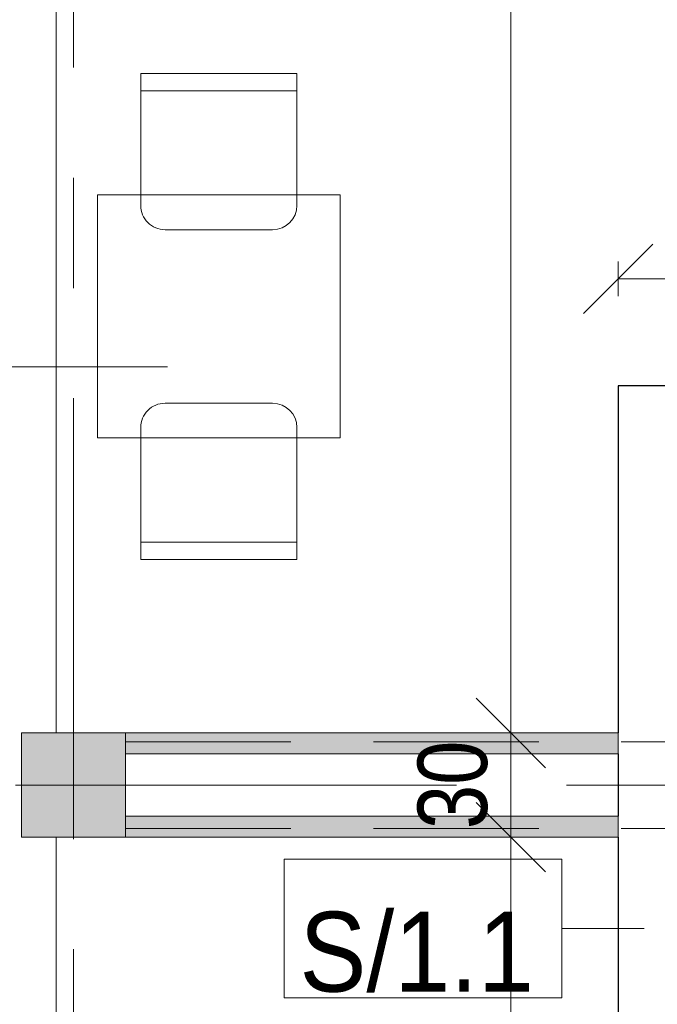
# Model space of a CAD drawing. Header units: centimetres. Extents: x -1631 to 21770, y -8842 to 3590.
# Tile 33 of 87: x -1228 to -1044, y 2265 to 2549. Entities that reach past the tile are written whole.
import ezdxf

# ---------------------------------------------------------------- set-up
doc = ezdxf.new("R2010")
doc.units = ezdxf.units.CM
doc.linetypes.add('Oś', pattern=[222.25, 127, -31.75, 31.75, -31.75])
doc.linetypes.add('Ukryte', pattern=[71.438, 47.625, -23.813])
for name, color, linetype, lineweight in [('A-ANNO-DIMS', 211, 'Continuous', 13), ('A-ANNO-DIMS-100', 211, 'Continuous', 13), ('A-DETL-HDLN', 90, 'Ukryte', 9), ('A-GLAZ-IDEN', 152, 'Continuous', 13), ('A-WALL', 113, 'Continuous', 13), ('A-WALL-IDEN', 211, 'Continuous', 13), ('A-WALL-PATT', 111, 'Continuous', 13), ('I-FURN', 30, 'Continuous', 9), ('S-COLS', 52, 'Continuous', 13), ('S-GRID', 1, 'Continuous', 13)]:
    doc.layers.add(name, color=color, linetype=linetype, lineweight=lineweight)
doc.styles.add('Arial Narrow_5', font='ARIALN.TTF', dxfattribs={"height": 20})
doc.styles.add('Arial_12', font='arial.ttf', dxfattribs={"width": 0.9, "height": 23})
doc.styles.add('Arial_13', font='arial.ttf', dxfattribs={"height": 0.2})
doc.dimstyles.new('Diagonal_1_100__0__wewnętrzne_1', dxfattribs={"dimscale": 30.48, "dimtxt": 20.468619, "dimasz": 0.656168, "dimexe": 0.164042, "dimexo": 0.0625, "dimgap": 0.032808, "dimtad": 1, "dimdec": 0, "dimdsep": 46, "dimtxsty": 'Arial Narrow_5', "dimblk1": 'OBLIQUE', "dimblk2": 'OBLIQUE', "dimsah": 1, "dimcen": 0.09, "dimazin": 0, "dimtfac": 1, "dimtdec": 4, "dimtix": 1, "dimtmove": 0, "dimatfit": 3, "dimfxl": 0, "dimtvp": 1, "dimtolj": 1, "dimtzin": 0, "dimarcsym": 0})
doc.dimstyles.new('Diagonal_1_100__0__wewnętrzne_2', dxfattribs={"dimscale": 30.48, "dimtxt": 20.468619, "dimasz": 0.656168, "dimexe": 0.164042, "dimexo": 0.0625, "dimgap": 0.032808, "dimtad": 1, "dimdec": 0, "dimdsep": 46, "dimtxsty": 'Arial Narrow_5', "dimblk1": 'OBLIQUE', "dimblk2": 'OBLIQUE', "dimsah": 1, "dimcen": 0.09, "dimazin": 0, "dimtfac": 1, "dimtdec": 4, "dimtix": 1, "dimtmove": 2, "dimatfit": 3, "dimfxl": 0, "dimtvp": 1, "dimtolj": 1, "dimtzin": 0, "dimarcsym": 0})

# ---------------------------------------------------------------- blocks, each defined once
blk = doc.blocks.new('M_Concrete-Square-Column - 300 x 300mm-1794509-5_piętro III __10_50 m_ - stan projektowany')
at = {"layer": 'S-COLS', "lineweight": 9}
blk.add_hatch(color=254, dxfattribs=at).paths.add_polyline_path([(15, -15), (15, 15), (-15, 15), (-15, -15)], flags=0)
for p, q in [((15, 15), (-15, 15)), ((-15, 15), (-15, -15)), ((15, -15), (15, 15)), ((-15, -15), (15, -15))]:
    blk.add_line(p, q, dxfattribs=at)
blk = doc.blocks.new('Blat - Blat-1285996-5_piętro III __10_50 m_ - stan projektowany')
at = {"layer": 'I-FURN'}
for p, q in [((0, 0), (70, 0)), ((0, -70), (0, 0)), ((70, 0), (70, -70)), ((70, -70), (0, -70))]:
    blk.add_line(p, q, dxfattribs=at)
blk = doc.blocks.new('krzesło - krzesło-1270919-5_piętro III __10_50 m_ - stan projektowany')
at = {"layer": 'I-FURN'}
for p, q in [((-15.5, 22.5), (15.5, 22.5)), ((-22.5, -22.5), (-22.5, 15.5)), ((22.5, 15.5), (22.5, -22.5)), ((22.5, -17.5), (-22.5, -17.5)), ((22.5, -22.5), (-22.5, -22.5))]:
    blk.add_line(p, q, dxfattribs=at)
for centre, start, end in [((-15.5, 15.5), 90, 180), ((15.5, 15.5), 360, 90)]:
    blk.add_arc(centre, 7, start, end, dxfattribs=at)
blk = doc.blocks.new('krzesło - krzesło-823058-5_piętro III __10_50 m_ - stan projektowany')
at = {"layer": 'I-FURN'}
for p, q in [((-22.5, 22.5), (-22.5, -15.5)), ((22.5, 22.5), (-22.5, 22.5)), ((22.5, -15.5), (22.5, 22.5)), ((22.5, 17.5), (-22.5, 17.5)), ((-15.5, -22.5), (15.5, -22.5))]:
    blk.add_line(p, q, dxfattribs=at)
for centre, start, end in [((-15.5, -15.5), 180, 270), ((15.5, -15.5), 270, 0)]:
    blk.add_arc(centre, 7, start, end, dxfattribs=at)
blk = doc.blocks.new('DIMBLOCK33-5_piętro III __10_50 m_ - stan projektowany')
at = {"layer": 'A-ANNO-DIMS-100', "transparency": 16777216}
for p, q in [((-1086.6, 2313.33), (-1096.6, 2323.33)), ((-1091.6, 2313.33), (-1081.6, 2313.33)), ((-1086.6, 2313.33), (-1091.6, 2313.33)), ((-1086.6, 1858.33), (-1086.6, 2313.33)), ((-1086.6, 2313.33), (-1076.6, 2303.33)), ((-1086.6, 1858.33), (-1096.6, 1868.33)), ((-1091.6, 1858.33), (-1081.6, 1858.33)), ((-1086.6, 1858.33), (-1091.6, 1858.33)), ((-1086.6, 1858.33), (-1076.6, 1848.33))]:
    blk.add_line(p, q, dxfattribs=at)
at = {"layer": 'A-ANNO-DIMS-100', "color": 0, "transparency": 16777216, "insert": (-1113.45, 2085.63), "char_height": 20, "width": 45.6158, "attachment_point": 1, "rotation": 90, "line_spacing_factor": 0.974696, "style": 'Arial Narrow_5'}
blk.add_mtext('455', dxfattribs=at)
blk = doc.blocks.new('_Oblique')
at = {"color": 0, "linetype": 'ByBlock', "lineweight": -2}
blk.add_line((-0.5, -0.5), (0.5, 0.5), dxfattribs=at)
blk = doc.blocks.new('DIMBLOCK34-5_piętro III __10_50 m_ - stan projektowany')
at = {"layer": 'A-ANNO-DIMS-100', "transparency": 16777216}
for p, q in [((-1086.6, 2343.33), (-1096.6, 2353.33)), ((-1091.6, 2343.33), (-1081.6, 2343.33)), ((-1086.6, 2343.33), (-1091.6, 2343.33)), ((-1086.6, 2313.33), (-1086.6, 2343.33)), ((-1086.6, 2343.33), (-1076.6, 2333.33)), ((-1086.6, 2313.33), (-1096.6, 2323.33)), ((-1091.6, 2313.33), (-1081.6, 2313.33)), ((-1086.6, 2313.33), (-1091.6, 2313.33)), ((-1086.6, 2313.33), (-1076.6, 2303.33))]:
    blk.add_line(p, q, dxfattribs=at)
at = {"layer": 'A-ANNO-DIMS-100', "color": 0, "transparency": 16777216, "insert": (-1113.45, 2315.65), "char_height": 20, "width": 30.4105, "attachment_point": 1, "rotation": 90, "line_spacing_factor": 0.974696, "style": 'Arial Narrow_5'}
blk.add_mtext('30', dxfattribs=at)
blk = doc.blocks.new('DIMBLOCK35-5_piętro III __10_50 m_ - stan projektowany')
at = {"layer": 'A-ANNO-DIMS-100', "transparency": 16777216}
for p, q in [((-1086.6, 2798.33), (-1096.6, 2808.33)), ((-1091.6, 2798.33), (-1081.6, 2798.33)), ((-1086.6, 2798.33), (-1091.6, 2798.33)), ((-1086.6, 2343.33), (-1086.6, 2798.33)), ((-1086.6, 2798.33), (-1076.6, 2788.33)), ((-1086.6, 2343.33), (-1096.6, 2353.33)), ((-1091.6, 2343.33), (-1081.6, 2343.33)), ((-1086.6, 2343.33), (-1091.6, 2343.33)), ((-1086.6, 2343.33), (-1076.6, 2333.33))]:
    blk.add_line(p, q, dxfattribs=at)
at = {"layer": 'A-ANNO-DIMS-100', "color": 0, "transparency": 16777216, "insert": (-1113.45, 2551.82), "char_height": 20, "width": 45.6158, "attachment_point": 1, "rotation": 90, "line_spacing_factor": 0.974696, "style": 'Arial Narrow_5'}
blk.add_mtext('455', dxfattribs=at)
blk = doc.blocks.new('DIMBLOCK193-5_piętro III __10_50 m_ - stan projektowany')
at = {"layer": 'A-ANNO-DIMS-100', "transparency": 16777216}
for p, q in [((-1055.62, 2474.2), (-1045.62, 2484.2)), ((-975.62, 2474.2), (-965.62, 2484.2)), ((-1055.62, 2469.2), (-1055.62, 2479.2)), ((-975.62, 2469.2), (-975.62, 2479.2)), ((-1055.62, 2474.2), (-1065.62, 2464.2)), ((-975.62, 2474.2), (-1055.62, 2474.2)), ((-1055.62, 2474.2), (-1055.62, 2469.2)), ((-975.62, 2474.2), (-985.62, 2464.2)), ((-975.62, 2474.2), (-975.62, 2469.2))]:
    blk.add_line(p, q, dxfattribs=at)
at = {"layer": 'A-ANNO-DIMS-100', "color": 0, "transparency": 16777216, "insert": (-1028.29, 2501.05), "char_height": 20, "width": 30.4105, "attachment_point": 1, "line_spacing_factor": 0.974696, "style": 'Arial Narrow_5'}
blk.add_mtext('80', dxfattribs=at)
blk = doc.blocks.new('ET sciana_AT7 - 10mm-2270614-5_piętro III __10_50 m_ - stan projektowany')
at = {"layer": 'A-WALL-IDEN'}
for p, q in [((-0.4, 0.196875), (0.4, 0.196875)), ((-0.4, -0.203125), (-0.4, 0.196875)), ((0.4, 0.196875), (0.4, -0.203125)), ((-0.4, -0.203125), (0.4, -0.203125))]:
    blk.add_line(p, q, dxfattribs=at)
blk = doc.blocks.new('Okno_LD_typ 100 - metka _ wys_parapetu-2491833-5_piętro III __10_50 m_ - stan projektowany')
at = {"layer": 'A-GLAZ-IDEN'}
blk.add_line((0, 1.8925), (0, -0.3919), dxfattribs=at)
blk.add_circle((0, -0.0919), 0.3, dxfattribs=at)
at = {"layer": 'A-GLAZ-IDEN', "insert": (0.4711, 0.6634), "char_height": 0.2, "width": 0.48783, "attachment_point": 3, "rotation": 90, "line_spacing_factor": 0.936439, "style": 'Arial_13', "bg_fill": 3, "box_fill_scale": 1.25, "bg_fill_color": 256, "bg_fill_true_color": 13158600, "bg_fill_transparency": 0}
blk.add_mtext('\\pt1.27,2.54,3.81,5.08,6.35,7.62,8.89,10.16,11.43,12.7,13.97,15.24,16.51,17.78,19.05,20.32,21.59,22.86,24.13,25.4,26.67,27.94,29.21,30.48,31.75,33.02,34.29,35.56,36.83,38.1,39.37,40.64;hp= ', dxfattribs=at)

msp = doc.modelspace()

# ---------------------------------------------------------------- hatches: boundary and pattern name
at = {"layer": 'A-WALL-PATT'}
for points in [[(-1197.62, 2337.33), (-1055.62, 2337.33), (-1055.62, 2343.33), (-1197.62, 2343.33)], [(-1197.62, 2313.33), (-1055.62, 2313.33), (-1055.62, 2319.33), (-1197.62, 2319.33)]]:
    msp.add_hatch(color=9, dxfattribs=at).paths.add_polyline_path(points, flags=0)

# ---------------------------------------------------------------- linework, layer by layer
at = {"layer": 'A-DETL-HDLN'}
for p, q in [((-1197.62, 2340.83), (1172.38, 2340.83)), ((-1197.62, 2315.83), (1172.38, 2315.83))]:
    msp.add_line(p, q, dxfattribs=at)
at = {"layer": 'A-WALL', "lineweight": 9}
for p, q in [((-1217.62, 2793.33), (-1217.62, 2343.33)), ((-1055.62, 2343.33), (-1197.62, 2343.33)), ((-1197.62, 2337.33), (-1055.62, 2337.33)), ((-1055.62, 2319.33), (-1197.62, 2319.33)), ((-1217.62, 2313.33), (-1217.62, 1863.33)), ((-1197.62, 2313.33), (-1055.62, 2313.33))]:
    msp.add_line(p, q, dxfattribs=at)
at = {"layer": 'A-WALL', "color": 7, "lineweight": 25}
for p, q in [((-1055.62, 2443.33), (-1055.62, 2343.33)), ((-1026.12, 2443.33), (-1055.62, 2443.33)), ((-1055.62, 2337.33), (-1055.62, 2319.33)), ((-1055.62, 2313.33), (-1055.62, 2213.33))]:
    msp.add_line(p, q, dxfattribs=at)
at = {"layer": 'A-WALL'}
for p, q in [((-1055.62, 2337.33), (-1055.62, 2343.33)), ((-1055.62, 2313.33), (-1055.62, 2319.33))]:
    msp.add_line(p, q, dxfattribs=at)
at = {"layer": 'A-WALL-IDEN'}
msp.add_line((-1048.12, 2287.01), (-1071.93, 2287.01), dxfattribs=at)
at = {"layer": 'S-GRID', "linetype": 'Oś'}
for p, q in [((-1212.62, 2884.27), (-1212.62, 27.13)), ((1342.46, 2328.33), (-1368.76, 2328.33))]:
    msp.add_line(p, q, dxfattribs=at)

# ---------------------------------------------------------------- block references
at = {"layer": 'A-WALL-IDEN', "xscale": 99.99999999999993, "yscale": 99.99999999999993, "zscale": 99.99999999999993}
msp.add_blockref('ET sciana_AT7 - 10mm-2270614-5_piętro III __10_50 m_ - stan projektowany', (-1111.93, 2287.32), dxfattribs=at)
at = {"layer": 'I-FURN', "rotation": 180}
for name, p in [('krzesło - krzesło-1270919-5_piętro III __10_50 m_ - stan projektowany', (-1170.73, 2510.83)), ('Blat - Blat-1285996-5_piętro III __10_50 m_ - stan projektowany', (-1135.73, 2428.33)), ('krzesło - krzesło-823058-5_piętro III __10_50 m_ - stan projektowany', (-1170.73, 2415.83))]:
    msp.add_blockref(name, p, dxfattribs=at)
at = {"layer": 'S-COLS', "lineweight": 9}
msp.add_blockref('M_Concrete-Square-Column - 300 x 300mm-1794509-5_piętro III __10_50 m_ - stan projektowany', (-1212.62, 2328.33), dxfattribs=at)

# ---------------------------------------------------------------- texts
at = {"layer": 'A-WALL-IDEN', "insert": (-1113.74, 2280.16), "char_height": 23, "width": 67.32, "attachment_point": 5, "line_spacing_factor": 0.936439, "style": 'Arial_12'}
msp.add_mtext('\\pt114.30011,228.59999,342.9001,457.19998,571.50009,685.79997,800.10008,914.39996,1028.70007,1142.99995,1257.30006,1371.59994,1485.90005,1600.19993,1714.50004,1828.79992,1943.10003,2057.39991,2171.70002,2285.9999,2400.30001,2514.59989,2628.9,2743.20011,2857.49999,2971.8001,3086.09998,3200.40009,3314.69997,3429.00008,3543.29996,3657.60007;S/1.1', dxfattribs=at)

# ---------------------------------------------------------------- dimensions: what is measured, and where the dimension line sits
at = {"layer": 'A-ANNO-DIMS'}
for base, p1, p2, angle, override, picture, middle in [((-1086.6, 2798.33), (-1091.6, 2343.33), (-1091.6, 2798.33), 90, {"dimpost": '<>', "dimfxl": 455}, 'DIMBLOCK35-5_piętro III __10_50 m_ - stan projektowany', (-1097.77, 2570.83)), ((-1055.62, 2474.2), (-975.62, 2469.2), (-1055.62, 2469.2), 0, {"dimpost": '<>', "dimfxl": 80}, 'DIMBLOCK193-5_piętro III __10_50 m_ - stan projektowany', (-1015.62, 2485.42)), ((-1086.6, 2343.33), (-1091.6, 2313.33), (-1091.6, 2343.33), 90, {"dimpost": '<>', "dimfxl": 30}, 'DIMBLOCK34-5_piętro III __10_50 m_ - stan projektowany', (-1097.81, 2328.33))]:
    dim = msp.add_linear_dim(base=base, p1=p1, p2=p2, angle=angle, dimstyle='Diagonal_1_100__0__wewnętrzne_1', override=override, dxfattribs=at)
    dim.commit()
    dim.dimension.update_dxf_attribs({"geometry": picture, "text_midpoint": middle})
dim = msp.add_linear_dim(base=(-1086.6, 2313.33), p1=(-1091.6, 1858.33), p2=(-1091.6, 2313.33), angle=90, dimstyle='Diagonal_1_100__0__wewnętrzne_2', override={"dimpost": '<>', "dimfxl": 455}, dxfattribs=at)
dim.commit()
dim.dimension.update_dxf_attribs({"geometry": 'DIMBLOCK33-5_piętro III __10_50 m_ - stan projektowany', "text_midpoint": (-1100.12, 2108.44), "dimtype": 160, "text_rotation": 90})

# ---------------------------------------------------------------- next in the draw order: block references
at = {"layer": 'A-GLAZ-IDEN', "xscale": 99.99999999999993, "yscale": 99.99999999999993, "zscale": 99.99999999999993, "rotation": 270}
msp.add_blockref('Okno_LD_typ 100 - metka _ wys_parapetu-2491833-5_piętro III __10_50 m_ - stan projektowany', (-1374.73, 2448.83), dxfattribs=at)

doc.saveas('drawing.dxf')
